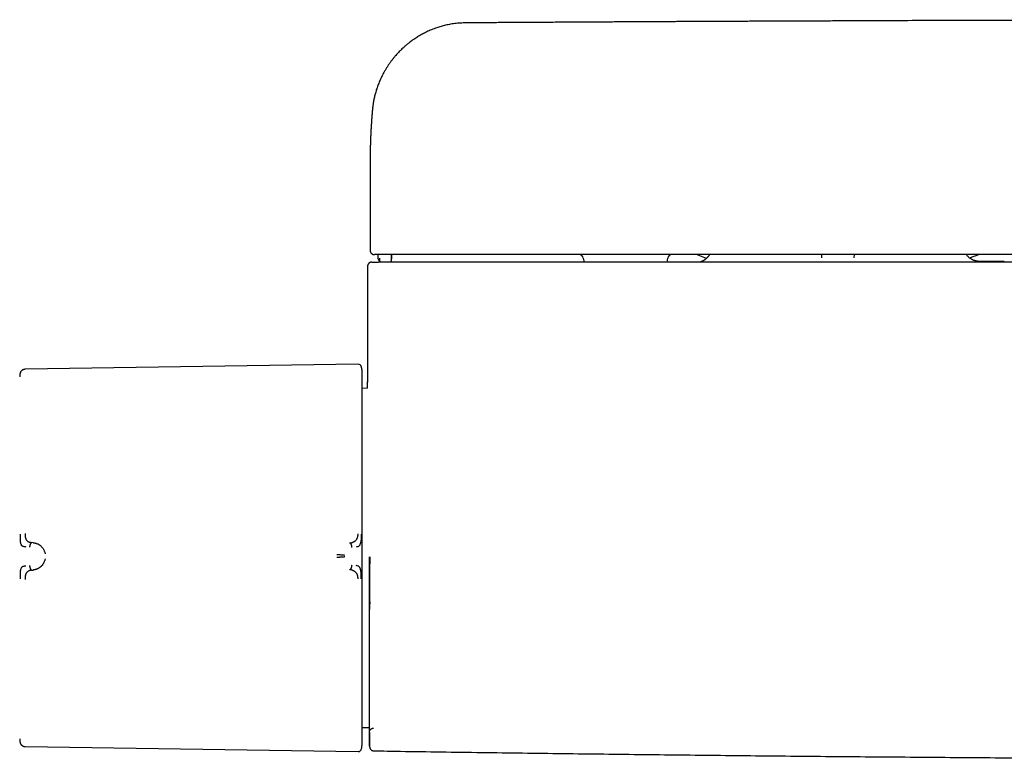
# Model space of a CAD drawing. Header units: millimetres. Extents: x 8 to 885, y 12 to 392.
# Tile 12 of 38: x 228 to 343, y 148 to 235. Entities that reach past the tile are written whole.
import ezdxf

# ---------------------------------------------------------------- set-up
doc = ezdxf.new("R2010")
doc.units = ezdxf.units.MM

msp = doc.modelspace()

# ---------------------------------------------------------------- linework, layer by layer
at = {"color": 7, "linetype": 'Continuous', "lineweight": 30}
for p, q in [((269.02, 224.57), (269.02, 224.56)), ((268.74, 218.43), (268.74, 218.41)), ((268.74, 218.41), (268.74, 207.96)), ((269.64, 207.46), (269.65, 207.05)), ((269.85, 207.04), (269.86, 206.75)), ((293.77, 207.04), (293.86, 206.57)), ((303.62, 206.57), (303.7, 207.04)), ((308.25, 207.02), (307.05, 207.46)), ((308.25, 207.02), (307.05, 207.46)), ((321.78, 207.06), (321.78, 207.46)), ((325.57, 207.46), (325.56, 207.06)), ((339.14, 207.07), (340.22, 207.46)), ((339.14, 207.07), (340.22, 207.46)), ((268.44, 206.07), (268.44, 192.54)), ((267.32, 194.6), (228.23, 194)), ((267.73, 194.24), (267.71, 194.32)), ((227.63, 193.5), (227.63, 193.5)), ((267.81, 193.63), (267.81, 193.68)), ((268.44, 192.49), (268.44, 192.49)), ((268.45, 191.77), (267.81, 191.76)), ((229.17, 173.64), (229.02, 173.66)), ((229.02, 170.42), (229.17, 170.44)), ((267.81, 151.96), (268.65, 151.94)), ((228.23, 149.72), (267.32, 149.12)), ((268.68, 149.72), (268.68, 149.72))]:
    msp.add_line(p, q, dxfattribs=at)
at = {"color": 7, "linetype": 'Continuous', "lineweight": 30, "flags": 128}
msp.add_lwpolyline([(343.21, 206.66), (341.34, 206.66), (340.24, 206.65)], dxfattribs=at)
at = {"color": 7, "linetype": 'Continuous', "lineweight": 30}
for centre, radius, start, end in [((293.28, 206.96), 0.5, 10, 90), ((304.19, 206.96), 0.5, 90, 170), ((270.16, 206.76), 0.3, 181.997, 217.4681), ((270.94, 206.76), 0.3, 322.462, 358.0005), ((270.96, 206.76), 0.3, 322.466, 358.0013), ((267.33, 194.2), 0.396, 16.6163, 90.8829), ((1268.44, 171.98), 1000, 181.18085, 181.27562), ((265.42, 150.09), 2.39, 343.3885, 360)]:
    msp.add_arc(centre, radius, start, end, dxfattribs=at)
for points, knots in [([(517.42, 234.65), (517.15, 234.65), (516.62, 234.66), (515.82, 234.66), (515.02, 234.67), (514.23, 234.68), (513.45, 234.68), (512.69, 234.68), (511.95, 234.69), (511.21, 234.69), (510.44, 234.7), (509.64, 234.7), (508.81, 234.71), (507.99, 234.71), (507.18, 234.72), (506.39, 234.72), (505.62, 234.73), (504.85, 234.73), (504.11, 234.73), (503.37, 234.74), (502.66, 234.74), (501.95, 234.75), (501.28, 234.75), (500.63, 234.75), (500, 234.76), (499.39, 234.76), (498.8, 234.76), (498.2, 234.77), (497.61, 234.77), (497.01, 234.77), (496.44, 234.78), (495.87, 234.78), (495.33, 234.78), (494.8, 234.78), (494.3, 234.79), (493.83, 234.79), (493.36, 234.79), (492.91, 234.79), (492.47, 234.8), (492.05, 234.8), (491.64, 234.8), (491.24, 234.8), (490.84, 234.8), (490.08, 234.81), (488.91, 234.81), (487.34, 234.82), (485.75, 234.83), (484.14, 234.84), (482.52, 234.84), (480.9, 234.85), (479.28, 234.86), (477.66, 234.86), (476.03, 234.87), (471.99, 234.89), (465.55, 234.91), (456.71, 234.94), (447.66, 234.97), (438.39, 234.99), (428.92, 235), (419.44, 235.02), (409.97, 235.02), (400.3, 235.03), (390.45, 235.03), (380.4, 235.02), (370.35, 235.01), (360.3, 234.99), (350.25, 234.97), (340.78, 234.94), (334.3, 234.92), (330.8, 234.91), (329.71, 234.9), (328.62, 234.9), (327.53, 234.89), (326.46, 234.89), (325.39, 234.89), (324.34, 234.88), (323.3, 234.88), (322.28, 234.87), (321.26, 234.87), (320.26, 234.87), (319.29, 234.86), (318.35, 234.86), (317.45, 234.85), (316.55, 234.85), (315.66, 234.85), (314.98, 234.84), (314.49, 234.84), (314.2, 234.84), (313.9, 234.84), (313.59, 234.84), (313.27, 234.84), (312.92, 234.83), (312.54, 234.83), (312.13, 234.83), (311.7, 234.83), (311.25, 234.83), (310.79, 234.82), (310.32, 234.82), (309.82, 234.82), (309.32, 234.82), (308.8, 234.81), (308.26, 234.81), (307.71, 234.81), (307.15, 234.81), (306.58, 234.8), (305.99, 234.8), (305.38, 234.8), (304.76, 234.8), (304.13, 234.79), (303.5, 234.79), (302.88, 234.79), (302.26, 234.78), (301.63, 234.78), (300.99, 234.78), (300.34, 234.77), (299.65, 234.77), (298.93, 234.77), (298.18, 234.76), (297.41, 234.76), (296.63, 234.75), (295.84, 234.75), (295.03, 234.74), (294.23, 234.74), (293.44, 234.74), (292.66, 234.73), (291.87, 234.73), (291.07, 234.72), (290.25, 234.72), (289.43, 234.71), (288.59, 234.71), (287.74, 234.7), (286.88, 234.7), (286, 234.69), (285.12, 234.69), (284.24, 234.68), (283.36, 234.68), (282.49, 234.67), (281.62, 234.67), (280.74, 234.66), (280.15, 234.65), (279.85, 234.65)], [0, 0, 0, 0, 0.00339, 0.006778, 0.010145, 0.013477, 0.016758, 0.019935, 0.02307, 0.026161, 0.029209, 0.032781, 0.036292, 0.039742, 0.043131, 0.046459, 0.049726, 0.052932, 0.056076, 0.05916, 0.062182, 0.065144, 0.068044, 0.070722, 0.073347, 0.075916, 0.078432, 0.080893, 0.083444, 0.085934, 0.088363, 0.090731, 0.093038, 0.095283, 0.097344, 0.099351, 0.101304, 0.103202, 0.105046, 0.106836, 0.108571, 0.110252, 0.111885, 0.113513, 0.119932, 0.12661, 0.133333, 0.140102, 0.146917, 0.153778, 0.160561, 0.167389, 0.174258, 0.181136, 0.218355, 0.255574, 0.292793, 0.332671, 0.372549, 0.412427, 0.452305, 0.492182, 0.534477, 0.576772, 0.619066, 0.661361, 0.703656, 0.74595, 0.780966, 0.785551, 0.790137, 0.794722, 0.7993, 0.803832, 0.80831, 0.812735, 0.817107, 0.821426, 0.825692, 0.829905, 0.834065, 0.837938, 0.841765, 0.845544, 0.849276, 0.852961, 0.854177, 0.855399, 0.856661, 0.857964, 0.859308, 0.860693, 0.862378, 0.86412, 0.865919, 0.867775, 0.869728, 0.87174, 0.873811, 0.875941, 0.878131, 0.88038, 0.882689, 0.885057, 0.887484, 0.88997, 0.892516, 0.895121, 0.897785, 0.900509, 0.903058, 0.905657, 0.908305, 0.911004, 0.913752, 0.91655, 0.919659, 0.922828, 0.926056, 0.929343, 0.93269, 0.936096, 0.939561, 0.94279, 0.946068, 0.949396, 0.952775, 0.956203, 0.95968, 0.963208, 0.966786, 0.970413, 0.97409, 0.977817, 0.981594, 0.985201, 0.988858, 0.992555, 0.996275, 1, 1, 1, 1]), ([(279.85, 234.65), (279.74, 234.65), (279.51, 234.64), (279.17, 234.62), (278.84, 234.59), (278.52, 234.55), (278.2, 234.5), (277.9, 234.44), (277.61, 234.38), (277.34, 234.31), (277.07, 234.24), (276.81, 234.16), (276.54, 234.07), (276.25, 233.97), (275.95, 233.85), (275.67, 233.73), (275.39, 233.6), (275.13, 233.47), (274.89, 233.34), (274.65, 233.21), (274.43, 233.08), (274.21, 232.94), (273.99, 232.8), (273.77, 232.65), (273.57, 232.5), (273.38, 232.36), (273.22, 232.23), (273.07, 232.11), (272.95, 232.01), (272.83, 231.91), (272.71, 231.8), (272.56, 231.66), (272.37, 231.49), (272.16, 231.28), (271.95, 231.05), (271.75, 230.83), (271.54, 230.58), (271.33, 230.32), (271.12, 230.05), (270.92, 229.76), (270.73, 229.46), (270.54, 229.16), (270.37, 228.86), (270.22, 228.58), (270.09, 228.32), (269.96, 228.06), (269.85, 227.81), (269.75, 227.56), (269.65, 227.31), (269.56, 227.05), (269.47, 226.79), (269.4, 226.54), (269.33, 226.29), (269.27, 226.06), (269.22, 225.83), (269.17, 225.61), (269.13, 225.38), (269.1, 225.17), (269.07, 224.98), (269.05, 224.84), (269.04, 224.74), (269.03, 224.69), (269.03, 224.65), (269.03, 224.62), (269.02, 224.59), (269.02, 224.58), (269.02, 224.57), (269.02, 224.57)], [0, 0, 0, 0, 0.021371, 0.042317, 0.062844, 0.082956, 0.102658, 0.121954, 0.139776, 0.157242, 0.174351, 0.191106, 0.207506, 0.227868, 0.247657, 0.266874, 0.285506, 0.303549, 0.320694, 0.337267, 0.353266, 0.36869, 0.385576, 0.40171, 0.417092, 0.431719, 0.445591, 0.45596, 0.465872, 0.475701, 0.485628, 0.495652, 0.513798, 0.532258, 0.551034, 0.570126, 0.589533, 0.610458, 0.631736, 0.653366, 0.675346, 0.697678, 0.72036, 0.738429, 0.75657, 0.774243, 0.791396, 0.808027, 0.824133, 0.841801, 0.858793, 0.875109, 0.890752, 0.90572, 0.920016, 0.933826, 0.947903, 0.962351, 0.973451, 0.984797, 0.988376, 0.991517, 0.994247, 0.99605, 0.997668, 0.999136, 1, 1, 1, 1]), ([(269.02, 224.56), (269.02, 224.56), (269.02, 224.55), (269.02, 224.53), (269.02, 224.5), (269.01, 224.48), (269.01, 224.45), (269.01, 224.43), (269.01, 224.4), (269, 224.36), (269, 224.33), (269, 224.31), (269, 224.29), (269, 224.27), (268.99, 224.25), (268.99, 224.24), (268.99, 224.23), (268.99, 224.22), (268.99, 224.2), (268.99, 224.19), (268.99, 224.17), (268.98, 224.14), (268.98, 224.12), (268.98, 224.09), (268.98, 224.07), (268.98, 224.05), (268.97, 224.03), (268.97, 224.01), (268.97, 223.99), (268.97, 223.97), (268.97, 223.95), (268.97, 223.92), (268.96, 223.89), (268.96, 223.86), (268.96, 223.84), (268.96, 223.81), (268.96, 223.8), (268.95, 223.78), (268.95, 223.76), (268.95, 223.74), (268.95, 223.71), (268.95, 223.69), (268.95, 223.66), (268.94, 223.63), (268.94, 223.6), (268.94, 223.56), (268.94, 223.53), (268.93, 223.49), (268.93, 223.44), (268.92, 223.39), (268.92, 223.33), (268.92, 223.29), (268.91, 223.25), (268.91, 223.21), (268.91, 223.17), (268.91, 223.14), (268.91, 223.11), (268.9, 223.08), (268.9, 223.05), (268.9, 223.02), (268.9, 223), (268.9, 222.97), (268.89, 222.93), (268.89, 222.89), (268.89, 222.83), (268.88, 222.77), (268.88, 222.71), (268.87, 222.65), (268.87, 222.6), (268.87, 222.54), (268.86, 222.48), (268.86, 222.42), (268.86, 222.36), (268.85, 222.31), (268.85, 222.26), (268.85, 222.21), (268.84, 222.16), (268.84, 222.11), (268.84, 222.06), (268.84, 222.01), (268.83, 221.96), (268.83, 221.89), (268.83, 221.83), (268.82, 221.76), (268.82, 221.71), (268.82, 221.67), (268.82, 221.63), (268.82, 221.6), (268.81, 221.56), (268.81, 221.53), (268.81, 221.48), (268.81, 221.44), (268.81, 221.4), (268.8, 221.36), (268.8, 221.32), (268.8, 221.29), (268.8, 221.25), (268.8, 221.22), (268.8, 221.19), (268.8, 221.16), (268.79, 221.13), (268.79, 221.11), (268.79, 221.09), (268.79, 221.06), (268.79, 221.03), (268.79, 221), (268.79, 220.96), (268.79, 220.93), (268.78, 220.89), (268.78, 220.85), (268.78, 220.8), (268.78, 220.75), (268.78, 220.7), (268.78, 220.65), (268.77, 220.6), (268.77, 220.56), (268.77, 220.51), (268.77, 220.47), (268.77, 220.43), (268.77, 220.39), (268.77, 220.35), (268.77, 220.31), (268.76, 220.27), (268.76, 220.22), (268.76, 220.17), (268.76, 220.11), (268.76, 220.05), (268.76, 219.98), (268.75, 219.9), (268.75, 219.82), (268.75, 219.75), (268.75, 219.69), (268.75, 219.65), (268.75, 219.6), (268.75, 219.55), (268.75, 219.5), (268.75, 219.46), (268.75, 219.41), (268.74, 219.37), (268.74, 219.32), (268.74, 219.28), (268.74, 219.22), (268.74, 219.16), (268.74, 219.11), (268.74, 219.07), (268.74, 219.03), (268.74, 218.99), (268.74, 218.95), (268.74, 218.92), (268.74, 218.89), (268.74, 218.87), (268.74, 218.84), (268.74, 218.82), (268.74, 218.79), (268.74, 218.77), (268.74, 218.74), (268.74, 218.72), (268.74, 218.69), (268.74, 218.66), (268.74, 218.63), (268.74, 218.6), (268.74, 218.57), (268.74, 218.54), (268.74, 218.51), (268.74, 218.48), (268.74, 218.45), (268.74, 218.43), (268.74, 218.42)], [0, 0, 0, 0, 0.00048, 0.004866, 0.008883, 0.012533, 0.016141, 0.020689, 0.02556, 0.03083, 0.036526, 0.039534, 0.042593, 0.045399, 0.047906, 0.050114, 0.052023, 0.053664, 0.055468, 0.058161, 0.061327, 0.064966, 0.069057, 0.073052, 0.076922, 0.080413, 0.083526, 0.08626, 0.08894, 0.091944, 0.0959, 0.100308, 0.10514, 0.109845, 0.113355, 0.11664, 0.119699, 0.122533, 0.125447, 0.12863, 0.132131, 0.135952, 0.139879, 0.145868, 0.151238, 0.155997, 0.160602, 0.165334, 0.174995, 0.185119, 0.192561, 0.199697, 0.206442, 0.212792, 0.218779, 0.222748, 0.227081, 0.231779, 0.236764, 0.241553, 0.246062, 0.25029, 0.254302, 0.262886, 0.271812, 0.281294, 0.290995, 0.300657, 0.310157, 0.31931, 0.32836, 0.337894, 0.34784, 0.35584, 0.364, 0.372321, 0.380548, 0.388281, 0.395514, 0.402249, 0.412511, 0.422882, 0.433227, 0.443461, 0.453907, 0.459143, 0.464449, 0.469876, 0.475715, 0.482012, 0.488767, 0.495979, 0.503641, 0.509474, 0.515299, 0.521118, 0.526925, 0.53248, 0.537654, 0.542182, 0.546371, 0.55022, 0.55373, 0.557009, 0.56284, 0.568657, 0.574461, 0.580258, 0.586345, 0.593277, 0.600699, 0.608495, 0.616535, 0.624821, 0.633326, 0.641071, 0.64836, 0.655193, 0.661679, 0.668221, 0.674856, 0.681637, 0.688772, 0.696285, 0.704177, 0.71461, 0.72467, 0.734356, 0.749496, 0.764178, 0.778392, 0.785193, 0.7925, 0.800316, 0.808607, 0.816779, 0.82461, 0.832103, 0.83935, 0.846702, 0.85419, 0.864204, 0.87421, 0.88364, 0.890437, 0.896886, 0.903204, 0.909576, 0.915992, 0.920143, 0.924229, 0.92825, 0.93223, 0.936502, 0.941178, 0.945507, 0.950133, 0.955056, 0.960275, 0.965791, 0.971504, 0.976914, 0.982434, 0.987502, 0.992118, 0.996284, 1, 1, 1, 1]), ([(268.74, 207.96), (268.74, 207.93), (268.74, 207.89), (268.76, 207.82), (268.78, 207.76), (268.8, 207.71), (268.83, 207.67), (268.85, 207.64), (268.88, 207.61), (268.91, 207.58), (268.94, 207.56), (268.97, 207.53), (269, 207.52), (269.02, 207.5), (269.04, 207.5), (269.06, 207.49), (269.09, 207.48), (269.11, 207.47), (269.13, 207.47), (269.16, 207.46), (269.19, 207.46), (269.21, 207.46), (269.23, 207.46), (269.24, 207.46)], [0, 0, 0, 0, 0.0711684, 0.1378712, 0.1987993, 0.252932, 0.2995557, 0.3382436, 0.3736071, 0.409891, 0.4471738, 0.4855073, 0.5249212, 0.5450886, 0.5682726, 0.5973975, 0.6334363, 0.6768912, 0.7280384, 0.7870388, 0.8539903, 0.9289541, 1, 1, 1, 1]), ([(269.47, 207.46), (269.47, 207.46), (269.47, 207.46), (269.47, 207.46), (269.46, 207.46), (269.46, 207.46), (269.45, 207.46), (269.45, 207.46), (269.45, 207.46), (269.45, 207.46), (269.45, 207.46), (269.45, 207.46), (269.45, 207.46), (269.45, 207.46), (269.45, 207.46), (269.44, 207.46), (269.44, 207.46), (269.44, 207.46), (269.44, 207.46), (269.44, 207.46), (269.44, 207.46), (269.43, 207.46), (269.43, 207.46), (269.43, 207.46), (269.42, 207.46), (269.42, 207.46), (269.42, 207.46), (269.42, 207.46), (269.42, 207.46), (269.42, 207.46), (269.42, 207.46), (269.42, 207.46), (269.42, 207.46), (269.41, 207.46), (269.4, 207.46), (269.39, 207.46), (269.36, 207.46), (269.33, 207.46), (269.3, 207.46), (269.27, 207.46), (269.25, 207.46), (269.24, 207.46), (269.24, 207.46)], [0, 0, 0, 0, 0.003257, 0.008638, 0.014341, 0.019607, 0.05146, 0.052577, 0.05308, 0.053619, 0.054194, 0.054803, 0.055449, 0.056129, 0.058185, 0.060508, 0.063624, 0.06712, 0.070997, 0.076784, 0.083254, 0.090406, 0.09824, 0.104983, 0.112161, 0.113622, 0.1151, 0.116595, 0.118106, 0.119634, 0.121179, 0.122741, 0.124059, 0.137663, 0.161961, 0.205364, 0.293463, 0.381529, 0.53884, 0.696114, 0.883357, 1, 1, 1, 1]), ([(269.97, 207.46), (269.95, 207.46), (269.9, 207.46), (269.84, 207.46), (269.78, 207.46), (269.72, 207.46), (269.67, 207.46), (269.63, 207.46), (269.6, 207.46), (269.57, 207.46), (269.55, 207.46), (269.53, 207.46), (269.51, 207.46), (269.5, 207.46), (269.48, 207.46), (269.48, 207.46), (269.48, 207.46)], [0, 0, 0, 0, 0.0848432, 0.1697861, 0.2562162, 0.3401202, 0.4247913, 0.5116346, 0.5619385, 0.6123312, 0.6631248, 0.7146241, 0.7671215, 0.8450337, 0.930083, 1, 1, 1, 1]), ([(269.65, 207.05), (269.65, 207.03), (269.65, 207.01), (269.66, 206.97), (269.68, 206.93), (269.69, 206.9), (269.71, 206.87), (269.73, 206.85), (269.76, 206.83), (269.78, 206.81), (269.8, 206.8), (269.82, 206.79), (269.82, 206.79), (269.83, 206.78), (269.84, 206.78), (269.85, 206.77), (269.85, 206.77), (269.86, 206.77)], [0, 0, 0, 0, 0.1059741, 0.2051455, 0.2958273, 0.376694, 0.4676631, 0.5403979, 0.6098804, 0.7133569, 0.7645647, 0.7902344, 0.8060916, 0.8266855, 0.8850165, 0.9682464, 1, 1, 1, 1]), ([(527.31, 207.46), (523.95, 207.46), (517.22, 207.46), (507.13, 207.46), (497.04, 207.46), (486.96, 207.46), (476.87, 207.46), (466.78, 207.46), (456.69, 207.46), (446.45, 207.46), (436.04, 207.46), (425.47, 207.46), (414.9, 207.46), (404.33, 207.46), (393.76, 207.46), (383.2, 207.46), (372.63, 207.46), (362.06, 207.46), (351.49, 207.46), (340.92, 207.46), (330.36, 207.46), (319.99, 207.46), (309.82, 207.46), (299.86, 207.46), (289.9, 207.46), (279.93, 207.46), (273.29, 207.46), (269.97, 207.46)], [0, 0, 0, 0, 0.039203, 0.078405, 0.117606, 0.156807, 0.196007, 0.235207, 0.274407, 0.313606, 0.354672, 0.395737, 0.436802, 0.477867, 0.518933, 0.559998, 0.601063, 0.642128, 0.683194, 0.72426, 0.765326, 0.806393, 0.845113, 0.883834, 0.922555, 0.961277, 1, 1, 1, 1]), ([(271.24, 206.75), (271.24, 206.81), (271.25, 206.93), (271.25, 207.05), (271.25, 207.11), (271.25, 207.11)], [0, 0, 0, 0, 0.4877285, 0.9878331, 1, 1, 1, 1]), ([(271.25, 207.11), (271.25, 207.17), (271.26, 207.28), (271.26, 207.4), (271.26, 207.46)], [0, 0, 0, 0, 0.510315, 1, 1, 1, 1]), ([(271.26, 206.75), (271.27, 206.81), (271.27, 206.93), (271.28, 207.11), (271.28, 207.28), (271.29, 207.4), (271.29, 207.46)], [0, 0, 0, 0, 0.249563, 0.505584, 0.761567, 1, 1, 1, 1]), ([(308.6, 207.46), (308.59, 207.44), (308.56, 207.39), (308.51, 207.32), (308.46, 207.25), (308.4, 207.18), (308.36, 207.13), (308.31, 207.09), (308.27, 207.04), (308.22, 207), (308.17, 206.96), (308.12, 206.91), (308.06, 206.87), (307.99, 206.82), (307.92, 206.78), (307.85, 206.74), (307.77, 206.7), (307.7, 206.66), (307.62, 206.63), (307.54, 206.6), (307.48, 206.58), (307.45, 206.58), (307.45, 206.57)], [0, 0, 0, 0, 0.042477, 0.111063, 0.173095, 0.228427, 0.27696, 0.31863, 0.353401, 0.398919, 0.443453, 0.490986, 0.541483, 0.594896, 0.651165, 0.71021, 0.764081, 0.819933, 0.877682, 0.937065, 0.997395, 1, 1, 1, 1]), ([(340.24, 206.65), (340.24, 206.65), (340.24, 206.65), (340.23, 206.65), (340.21, 206.66), (340.18, 206.66), (340.14, 206.66), (340.09, 206.67), (340.05, 206.67), (340, 206.68), (339.95, 206.69), (339.9, 206.7), (339.85, 206.72), (339.81, 206.73), (339.77, 206.74), (339.72, 206.76), (339.65, 206.78), (339.57, 206.81), (339.49, 206.85), (339.4, 206.9), (339.3, 206.95), (339.21, 207.02), (339.1, 207.09), (339, 207.18), (338.9, 207.28), (338.82, 207.38), (338.77, 207.44), (338.76, 207.46)], [0, 0, 0, 0, 0.004297, 0.042176, 0.076127, 0.106431, 0.153061, 0.196446, 0.236771, 0.274267, 0.309216, 0.341955, 0.365307, 0.387838, 0.40976, 0.431302, 0.467444, 0.50737, 0.551151, 0.598838, 0.650455, 0.705994, 0.765413, 0.82862, 0.895478, 0.96579, 1, 1, 1, 1]), ([(268.94, 206.57), (268.93, 206.57), (268.92, 206.57), (268.9, 206.57), (268.89, 206.57), (268.87, 206.57), (268.86, 206.57), (268.85, 206.57), (268.84, 206.57), (268.84, 206.56), (268.83, 206.56), (268.83, 206.56), (268.82, 206.56), (268.82, 206.56), (268.81, 206.56), (268.79, 206.55), (268.76, 206.54), (268.71, 206.52), (268.67, 206.5), (268.62, 206.47), (268.59, 206.44), (268.56, 206.41), (268.53, 206.37), (268.51, 206.33), (268.48, 206.28), (268.46, 206.22), (268.44, 206.15), (268.44, 206.1), (268.44, 206.07)], [0, 0, 0, 0, 0.0795453, 0.1493015, 0.2092753, 0.2594826, 0.2999569, 0.3307704, 0.3521032, 0.3593839, 0.3646488, 0.366695, 0.3716205, 0.3766109, 0.384648, 0.3995981, 0.4282269, 0.4780462, 0.5312388, 0.5835166, 0.6218979, 0.659414, 0.6980281, 0.7444625, 0.7988191, 0.8603319, 0.9278794, 1, 1, 1, 1]), ([(268.94, 206.57), (268.94, 206.57), (268.94, 206.57), (268.95, 206.57), (268.98, 206.57), (269.01, 206.57), (269.06, 206.57), (269.11, 206.57), (269.16, 206.57), (269.18, 206.57)], [0, 0, 0, 0, 0.1197638, 0.2664572, 0.4131536, 0.5598544, 0.7065614, 0.8532761, 1, 1, 1, 1]), ([(269.18, 206.57), (269.18, 206.57), (269.19, 206.57), (269.2, 206.57), (269.22, 206.57), (269.25, 206.57), (269.29, 206.57), (269.34, 206.57), (269.39, 206.57), (269.44, 206.57), (269.5, 206.57), (269.57, 206.57), (269.63, 206.57), (269.68, 206.57), (269.7, 206.57)], [0, 0, 0, 0, 0.082899, 0.165679, 0.249692, 0.332113, 0.41492, 0.499488, 0.581892, 0.664712, 0.749323, 0.832634, 0.915719, 1, 1, 1, 1]), ([(398.64, 206.57), (395.65, 206.57), (389.66, 206.57), (380.69, 206.57), (371.7, 206.57), (362.7, 206.57), (353.7, 206.57), (344.69, 206.57), (335.67, 206.57), (326.5, 206.57), (317.17, 206.57), (307.69, 206.57), (298.21, 206.57), (288.71, 206.57), (279.21, 206.57), (272.87, 206.57), (269.7, 206.57)], [0, 0, 0, 0, 0.069567, 0.139198, 0.208895, 0.278657, 0.348483, 0.418375, 0.488333, 0.558355, 0.631783, 0.705282, 0.778853, 0.852497, 0.926212, 1, 1, 1, 1]), ([(271.17, 206.57), (271.17, 206.58), (271.19, 206.6), (271.2, 206.63), (271.22, 206.67), (271.23, 206.7), (271.23, 206.73), (271.23, 206.74)], [0, 0, 0, 0, 0.155928, 0.355448, 0.564448, 0.780286, 1, 1, 1, 1]), ([(340.18, 206.65), (340.18, 206.65), (340.32, 206.65), (340.28, 206.65), (340.24, 206.65)], [0, 0, 0, 0, 0.004579, 1, 1, 1, 1]), ([(267.81, 193.68), (267.81, 193.68), (267.81, 193.69), (267.81, 193.7), (267.81, 193.71), (267.81, 193.72), (267.81, 193.73), (267.81, 193.74), (267.81, 193.75), (267.81, 193.76), (267.81, 193.78), (267.8, 193.79), (267.8, 193.8), (267.8, 193.81), (267.8, 193.82), (267.8, 193.83), (267.8, 193.84), (267.8, 193.87), (267.79, 193.9), (267.79, 193.94), (267.78, 193.99), (267.77, 194.05), (267.76, 194.1), (267.75, 194.16), (267.74, 194.22), (267.72, 194.27), (267.71, 194.3), (267.71, 194.31)], [0, 0, 0, 0, 0.038018, 0.133662, 0.219983, 0.296936, 0.364494, 0.422649, 0.471427, 0.510915, 0.54132, 0.563167, 0.571325, 0.578124, 0.584279, 0.59294, 0.606678, 0.625514, 0.649471, 0.676656, 0.728822, 0.777701, 0.823248, 0.866175, 0.915137, 0.972905, 1, 1, 1, 1]), ([(227.64, 193.5), (227.63, 193.47), (227.61, 193.39), (227.6, 193.25), (227.6, 193.15), (227.59, 193.1)], [0, 0, 0, 0, 0.222913, 0.613437, 1, 1, 1, 1]), ([(228.23, 194), (228.2, 194), (228.16, 193.99), (228.09, 193.98), (228.02, 193.96), (227.96, 193.93), (227.9, 193.9), (227.84, 193.85), (227.79, 193.8), (227.74, 193.75), (227.7, 193.69), (227.67, 193.62), (227.65, 193.56), (227.64, 193.51), (227.63, 193.49)], [0, 0, 0, 0, 0.078616, 0.159922, 0.24328, 0.328096, 0.4139, 0.500429, 0.586862, 0.672456, 0.75704, 0.84021, 0.92141, 1, 1, 1, 1]), ([(267.81, 172.83), (267.81, 173), (267.81, 173.32), (267.81, 173.8), (267.81, 174.29), (267.81, 174.77), (267.81, 175.23), (267.81, 175.65), (267.81, 176.04), (267.81, 176.42), (267.81, 176.81), (267.81, 177.23), (267.81, 177.69), (267.81, 178.17), (267.81, 178.66), (267.81, 179.08), (267.81, 179.45), (267.81, 179.75), (267.81, 180.06), (267.81, 180.36), (267.81, 180.72), (267.81, 181.14), (267.81, 181.62), (267.81, 182.1), (267.81, 182.57), (267.81, 183.04), (267.81, 183.5), (267.81, 183.94), (267.81, 184.38), (267.81, 184.82), (267.81, 185.26), (267.81, 185.69), (267.81, 186.11), (267.81, 186.52), (267.81, 186.92), (267.81, 187.32), (267.81, 187.7), (267.81, 188.07), (267.81, 188.44), (267.81, 188.79), (267.81, 189.13), (267.81, 189.45), (267.81, 189.77), (267.81, 190.07), (267.81, 190.35), (267.81, 190.63), (267.81, 190.89), (267.81, 191.15), (267.81, 191.39), (267.81, 191.58), (267.81, 191.75), (267.81, 191.88), (267.81, 192.01), (267.81, 192.13), (267.81, 192.27), (267.81, 192.42), (267.81, 192.59), (267.81, 192.74), (267.81, 192.88), (267.81, 193), (267.81, 193.1), (267.81, 193.19), (267.81, 193.26), (267.81, 193.33), (267.81, 193.4), (267.81, 193.45), (267.81, 193.51), (267.81, 193.55), (267.81, 193.58), (267.81, 193.61), (267.81, 193.62), (267.81, 193.63), (267.81, 193.63), (267.81, 193.63)], [0, 0, 0, 0, 0.014535, 0.029065, 0.043597, 0.058144, 0.073132, 0.084905, 0.09668, 0.10846, 0.120316, 0.132416, 0.147536, 0.16266, 0.177794, 0.193243, 0.202968, 0.212693, 0.22242, 0.232152, 0.241889, 0.257942, 0.273989, 0.290041, 0.306109, 0.322386, 0.338367, 0.354352, 0.37035, 0.386478, 0.402933, 0.41939, 0.435862, 0.452388, 0.468908, 0.485432, 0.50197, 0.518442, 0.534908, 0.551378, 0.567861, 0.584232, 0.600305, 0.616382, 0.632472, 0.648379, 0.664275, 0.680174, 0.696085, 0.711759, 0.721593, 0.731427, 0.741264, 0.751104, 0.760951, 0.776563, 0.792169, 0.80778, 0.823398, 0.838627, 0.85059, 0.862554, 0.874523, 0.886425, 0.898052, 0.911025, 0.924, 0.936982, 0.949742, 0.962305, 0.974865, 0.987429, 1, 1, 1, 1]), ([(268.45, 191.77), (268.45, 191.78), (268.45, 191.86), (268.45, 191.99), (268.45, 192.16), (268.44, 192.3), (268.44, 192.41), (268.44, 192.48), (268.44, 192.53), (268.44, 192.53), (268.44, 192.54)], [0, 0, 0, 0, 0.0062797, 0.1489991, 0.2920345, 0.4355951, 0.5790217, 0.7222661, 0.8655442, 1, 1, 1, 1]), ([(268.44, 192.53), (268.44, 192.53), (268.44, 192.52), (268.44, 192.5), (268.44, 192.49)], [0, 0, 0, 0, 0.611855, 1, 1, 1, 1]), ([(227.63, 174.66), (227.63, 174.57), (227.63, 174.37), (227.64, 174.1), (227.65, 173.85), (227.68, 173.64), (227.72, 173.48), (227.77, 173.36), (227.84, 173.3), (227.94, 173.24), (228.05, 173.2), (228.19, 173.18), (228.27, 173.18), (228.32, 173.17), (228.33, 173.17), (228.33, 173.17), (228.33, 173.17)], [0, 0, 0, 0, 0.117772, 0.228252, 0.33124, 0.427014, 0.515099, 0.595624, 0.669421, 0.735797, 0.846044, 0.926768, 0.978141, 0.992758, 0.997301, 1, 1, 1, 1]), ([(228.23, 174.73), (228.23, 174.68), (228.23, 174.6), (228.23, 174.5), (228.24, 174.43), (228.24, 174.39), (228.25, 174.35), (228.25, 174.31), (228.26, 174.25), (228.28, 174.17), (228.31, 174.08), (228.34, 174.02), (228.37, 173.97), (228.42, 173.92), (228.47, 173.86), (228.53, 173.82), (228.56, 173.8), (228.58, 173.79), (228.6, 173.78), (228.61, 173.77), (228.63, 173.76), (228.65, 173.75), (228.67, 173.74), (228.69, 173.73), (228.73, 173.72), (228.78, 173.7), (228.85, 173.68), (228.93, 173.67), (228.99, 173.66), (229.02, 173.66)], [0, 0, 0, 0, 0.0690247, 0.1342258, 0.1590465, 0.1830776, 0.2062872, 0.2286502, 0.2501486, 0.3164009, 0.3798905, 0.4208089, 0.4607008, 0.4995163, 0.5630825, 0.6314843, 0.6455033, 0.6597134, 0.6741146, 0.6887069, 0.7034903, 0.7184644, 0.7336289, 0.7489831, 0.7801056, 0.8209638, 0.8714063, 0.9311992, 1, 1, 1, 1]), ([(266.35, 173.61), (266.35, 173.61), (266.35, 173.61), (266.36, 173.61), (266.37, 173.61), (266.4, 173.61), (266.44, 173.62), (266.47, 173.63), (266.52, 173.64), (266.55, 173.64), (266.58, 173.65), (266.6, 173.66), (266.61, 173.66), (266.63, 173.67), (266.65, 173.68), (266.67, 173.68), (266.72, 173.7), (266.8, 173.74), (266.87, 173.78), (266.92, 173.81), (266.94, 173.82), (266.96, 173.84), (266.98, 173.85), (267, 173.87), (267.04, 173.9), (267.1, 173.96), (267.16, 174.03), (267.2, 174.1), (267.23, 174.16), (267.26, 174.23), (267.29, 174.32), (267.31, 174.41), (267.32, 174.5), (267.32, 174.59), (267.32, 174.65), (267.32, 174.68)], [0, 0, 0, 0, 0.000491, 0.004709, 0.016801, 0.036349, 0.063449, 0.08868, 0.118244, 0.1522, 0.164633, 0.177573, 0.191021, 0.204979, 0.21945, 0.234434, 0.249933, 0.328151, 0.400024, 0.417785, 0.435101, 0.45197, 0.468393, 0.484369, 0.499899, 0.569641, 0.634729, 0.675595, 0.714547, 0.751696, 0.809478, 0.868786, 0.909647, 0.953487, 1, 1, 1, 1]), ([(267.71, 174.64), (267.71, 174.55), (267.71, 174.37), (267.69, 174.1), (267.67, 173.85), (267.62, 173.61), (267.56, 173.44), (267.5, 173.33), (267.42, 173.23), (267.28, 173.16), (267.15, 173.14), (267.09, 173.13)], [0, 0, 0, 0, 0.12498, 0.249974, 0.375129, 0.4995, 0.626711, 0.691987, 0.75435, 0.875912, 1, 1, 1, 1]), ([(229.02, 173.66), (229.01, 173.65), (228.99, 173.65), (228.97, 173.64), (228.94, 173.62), (228.92, 173.6), (228.89, 173.57), (228.86, 173.53), (228.83, 173.47), (228.81, 173.4), (228.78, 173.32), (228.77, 173.23), (228.76, 173.17), (228.76, 173.14)], [0, 0, 0, 0, 0.056102, 0.111466, 0.167115, 0.223804, 0.301772, 0.382941, 0.467258, 0.598521, 0.73327, 0.868258, 1, 1, 1, 1]), ([(229.17, 173.64), (229.17, 173.64), (229.17, 173.64), (229.18, 173.64), (229.19, 173.64), (229.21, 173.64), (229.24, 173.64), (229.29, 173.63), (229.33, 173.62), (229.39, 173.61), (229.43, 173.6), (229.47, 173.59), (229.49, 173.58), (229.51, 173.58), (229.54, 173.57), (229.56, 173.56), (229.59, 173.55), (229.64, 173.53), (229.71, 173.5), (229.8, 173.46), (229.87, 173.42), (229.92, 173.38), (229.96, 173.36), (229.98, 173.34), (229.99, 173.33), (230, 173.32), (230.01, 173.32), (230.02, 173.31), (230.06, 173.28), (230.12, 173.22), (230.2, 173.14), (230.28, 173.05), (230.34, 172.95), (230.41, 172.85), (230.46, 172.73), (230.51, 172.6), (230.55, 172.47), (230.57, 172.38), (230.58, 172.34)], [0, 0, 0, 0, 0.000168, 0.001366, 0.004585, 0.016602, 0.036108, 0.063195, 0.088438, 0.118038, 0.152065, 0.164532, 0.177513, 0.191011, 0.205027, 0.219565, 0.234628, 0.250218, 0.305811, 0.357356, 0.404738, 0.433682, 0.460748, 0.467525, 0.474171, 0.480686, 0.487071, 0.493324, 0.499446, 0.559752, 0.617506, 0.67268, 0.725262, 0.775261, 0.835907, 0.893476, 0.948104, 1, 1, 1, 1]), ([(266.61, 173.09), (266.61, 173.12), (266.61, 173.18), (266.59, 173.27), (266.56, 173.35), (266.53, 173.42), (266.51, 173.48), (266.48, 173.52), (266.45, 173.55), (266.42, 173.58), (266.4, 173.59), (266.37, 173.61), (266.35, 173.61), (266.35, 173.61)], [0, 0, 0, 0, 0.131484, 0.266121, 0.400553, 0.531629, 0.615931, 0.697185, 0.775341, 0.832225, 0.888102, 0.943696, 1, 1, 1, 1]), ([(267.81, 171.22), (267.81, 171.39), (267.81, 171.72), (267.81, 172.15), (267.81, 172.52), (267.81, 172.73), (267.81, 172.83)], [0, 0, 0, 0, 0.3076, 0.612791, 0.80584, 1, 1, 1, 1]), ([(230.58, 171.76), (230.57, 171.72), (230.55, 171.63), (230.51, 171.51), (230.46, 171.38), (230.41, 171.26), (230.35, 171.16), (230.29, 171.07), (230.21, 170.97), (230.15, 170.9), (230.1, 170.86), (230.09, 170.85), (230.07, 170.83), (230.06, 170.82), (230.04, 170.81), (230.01, 170.78), (229.97, 170.75), (229.9, 170.7), (229.83, 170.66), (229.77, 170.62), (229.73, 170.6), (229.7, 170.59), (229.69, 170.58), (229.67, 170.57), (229.66, 170.57), (229.64, 170.56), (229.63, 170.55), (229.59, 170.54), (229.53, 170.52), (229.46, 170.49), (229.39, 170.48), (229.34, 170.46), (229.29, 170.45), (229.24, 170.45), (229.21, 170.44), (229.19, 170.44), (229.18, 170.44), (229.17, 170.44), (229.17, 170.44), (229.17, 170.44), (229.17, 170.44)], [0, 0, 0, 0, 0.051373, 0.105665, 0.163102, 0.223827, 0.27137, 0.320803, 0.372124, 0.442732, 0.452222, 0.461768, 0.471368, 0.481024, 0.490735, 0.500501, 0.537698, 0.579265, 0.625137, 0.657731, 0.692132, 0.7001, 0.708157, 0.716302, 0.724536, 0.732857, 0.741265, 0.74976, 0.79759, 0.84013, 0.877473, 0.909711, 0.93693, 0.964012, 0.983495, 0.995471, 0.998664, 0.999564, 0.99984, 1, 1, 1, 1]), ([(265.76, 172.16), (265.73, 172.17), (265.66, 172.17), (265.55, 172.18), (265.44, 172.19), (265.33, 172.2), (265.21, 172.21), (265.1, 172.21), (265, 172.21), (264.92, 172.21), (264.87, 172.21), (264.84, 172.21)], [0, 0, 0, 0, 0.134294, 0.265155, 0.392768, 0.517462, 0.639734, 0.760272, 0.840123, 0.919913, 1, 1, 1, 1]), ([(265.77, 171.97), (265.73, 171.97), (265.66, 171.96), (265.56, 171.95), (265.44, 171.94), (265.34, 171.93), (265.25, 171.93), (265.17, 171.93), (265.09, 171.92), (265.01, 171.92), (264.92, 171.91), (264.87, 171.9), (264.84, 171.9)], [0, 0, 0, 0, 0.134303, 0.26534, 0.393205, 0.518102, 0.599917, 0.680753, 0.760843, 0.840485, 0.920053, 1, 1, 1, 1]), ([(267.81, 150.09), (267.81, 150.09), (267.81, 150.09), (267.81, 150.11), (267.81, 150.14), (267.81, 150.18), (267.81, 150.23), (267.81, 150.28), (267.81, 150.34), (267.81, 150.4), (267.81, 150.47), (267.81, 150.56), (267.81, 150.66), (267.81, 150.78), (267.81, 150.91), (267.81, 151.04), (267.81, 151.16), (267.81, 151.26), (267.81, 151.37), (267.81, 151.48), (267.81, 151.62), (267.81, 151.79), (267.81, 152), (267.81, 152.23), (267.81, 152.47), (267.81, 152.72), (267.81, 152.98), (267.81, 153.25), (267.81, 153.53), (267.81, 153.82), (267.81, 154.14), (267.81, 154.46), (267.81, 154.8), (267.81, 155.14), (267.81, 155.5), (267.81, 155.87), (267.81, 156.25), (267.81, 156.64), (267.81, 157.04), (267.81, 157.45), (267.81, 157.86), (267.81, 158.29), (267.81, 158.71), (267.81, 159.15), (267.81, 159.59), (267.81, 160.03), (267.81, 160.49), (267.81, 160.95), (267.81, 161.41), (267.81, 161.82), (267.81, 162.17), (267.81, 162.47), (267.81, 162.77), (267.81, 163.07), (267.81, 163.44), (267.81, 163.86), (267.81, 164.35), (267.81, 164.85), (267.81, 165.35), (267.81, 165.81), (267.81, 166.23), (267.81, 166.62), (267.81, 167.02), (267.81, 167.41), (267.81, 167.81), (267.81, 168.23), (267.81, 168.66), (267.81, 169.09), (267.81, 169.52), (267.81, 169.95), (267.81, 170.37), (267.81, 170.8), (267.81, 171.08), (267.81, 171.22)], [0, 0, 0, 0, 0.014329, 0.028654, 0.04298, 0.057322, 0.07212, 0.083744, 0.09537, 0.107001, 0.118712, 0.130678, 0.145631, 0.160589, 0.175557, 0.190861, 0.200496, 0.210132, 0.219769, 0.229411, 0.239058, 0.254994, 0.270924, 0.286858, 0.302809, 0.319, 0.334896, 0.350796, 0.36671, 0.382786, 0.399187, 0.415592, 0.432012, 0.448519, 0.465022, 0.481528, 0.498048, 0.514539, 0.531023, 0.547512, 0.564013, 0.580438, 0.596563, 0.612692, 0.628835, 0.644826, 0.660807, 0.676791, 0.692788, 0.708575, 0.718481, 0.728388, 0.738297, 0.74821, 0.75813, 0.773887, 0.789639, 0.805394, 0.821158, 0.836557, 0.848652, 0.860749, 0.872852, 0.88489, 0.896665, 0.909803, 0.922944, 0.936092, 0.949025, 0.961767, 0.974507, 0.98725, 1, 1, 1, 1]), ([(268.65, 171.98), (268.65, 171.81), (268.65, 171.47), (268.65, 170.96), (268.65, 170.45), (268.65, 169.94), (268.65, 169.44), (268.65, 168.95), (268.65, 168.45), (268.65, 167.96), (268.65, 167.47), (268.65, 166.98), (268.65, 166.49), (268.65, 166), (268.65, 165.52), (268.65, 165.04), (268.65, 164.56), (268.65, 164.09), (268.65, 163.62), (268.65, 163.16), (268.65, 162.71), (268.65, 162.26), (268.65, 161.82), (268.65, 161.38), (268.65, 160.96), (268.65, 160.54), (268.65, 160.12), (268.65, 159.71), (268.65, 159.31), (268.65, 158.91), (268.65, 158.52), (268.65, 158.14), (268.65, 157.77), (268.65, 157.41), (268.65, 157.06), (268.65, 156.71), (268.65, 156.38), (268.65, 156.06), (268.65, 155.74), (268.65, 155.44), (268.65, 155.15), (268.65, 154.87), (268.65, 154.59), (268.65, 154.33), (268.65, 154.07), (268.65, 153.83), (268.65, 153.6), (268.65, 153.37), (268.65, 153.16), (268.65, 152.96), (268.65, 152.77), (268.65, 152.59), (268.65, 152.43), (268.65, 152.27), (268.65, 152.13), (268.65, 152), (268.65, 151.88), (268.65, 151.78), (268.65, 151.68), (268.65, 151.6), (268.65, 151.53), (268.65, 151.47), (268.65, 151.42), (268.65, 151.39), (268.65, 151.37), (268.65, 151.37), (268.65, 151.37), (268.65, 151.37)], [0, 0, 0, 0, 0.015766, 0.031495, 0.047197, 0.062882, 0.078559, 0.093957, 0.109366, 0.124796, 0.140174, 0.155845, 0.171506, 0.187167, 0.202837, 0.218526, 0.234244, 0.249999, 0.265676, 0.281336, 0.296989, 0.312644, 0.328312, 0.34372, 0.359159, 0.374637, 0.39007, 0.405778, 0.421458, 0.437117, 0.452766, 0.468414, 0.484072, 0.499747, 0.515298, 0.53085, 0.546413, 0.561997, 0.577612, 0.592987, 0.608411, 0.623891, 0.639252, 0.654906, 0.670554, 0.686203, 0.701865, 0.717547, 0.733259, 0.74901, 0.764764, 0.780479, 0.796165, 0.811831, 0.827487, 0.842863, 0.858246, 0.873647, 0.889238, 0.905098, 0.920911, 0.936688, 0.952439, 0.968174, 0.983903, 0.999637, 1, 1, 1, 1]), ([(268.69, 171.98), (268.69, 171.83), (268.69, 171.53), (268.69, 171.09), (268.68, 170.66), (268.68, 170.25), (268.68, 169.86), (268.68, 169.59), (268.68, 169.42), (268.68, 169.34), (268.68, 169.26), (268.68, 169.19), (268.68, 169.13), (268.68, 169.06), (268.68, 168.87), (268.68, 168.56), (268.68, 168.13), (268.68, 167.72), (268.68, 167.44), (268.68, 167.28), (268.68, 167.25), (268.68, 167.22), (268.68, 167.19), (268.68, 167.16), (268.68, 167.13), (268.68, 167.05), (268.68, 166.93), (268.69, 166.78), (268.69, 166.61), (268.69, 166.4), (268.68, 166.24), (268.68, 166.16), (268.68, 166.14), (268.68, 166.13), (268.68, 166.12), (268.68, 166.11), (268.68, 166.1), (268.68, 166.07), (268.68, 166.02), (268.68, 165.94), (268.68, 165.86), (268.68, 165.81), (268.68, 165.79)], [0, 0, 0, 0, 0.071406, 0.141721, 0.210956, 0.279119, 0.338226, 0.396518, 0.409493, 0.422428, 0.435322, 0.445931, 0.456176, 0.466381, 0.476546, 0.547586, 0.616618, 0.683662, 0.748741, 0.753954, 0.759141, 0.764303, 0.769439, 0.774549, 0.779634, 0.784693, 0.812058, 0.835838, 0.859002, 0.898844, 0.936744, 0.938698, 0.940634, 0.94255, 0.944448, 0.946326, 0.948186, 0.950027, 0.959812, 0.975864, 0.988656, 1, 1, 1, 1]), ([(228.33, 170.91), (228.33, 170.91), (228.31, 170.9), (228.27, 170.9), (228.2, 170.89), (228.11, 170.88), (228.01, 170.86), (227.92, 170.82), (227.84, 170.77), (227.77, 170.7), (227.72, 170.58), (227.68, 170.42), (227.65, 170.2), (227.64, 169.95), (227.63, 169.68), (227.63, 169.49), (227.63, 169.39)], [0, 0, 0, 0, 0.007539, 0.032602, 0.07418, 0.124929, 0.188679, 0.265565, 0.331914, 0.405634, 0.486045, 0.573984, 0.669568, 0.772326, 0.882537, 1, 1, 1, 1]), ([(229.02, 170.42), (228.99, 170.42), (228.94, 170.41), (228.86, 170.4), (228.81, 170.38), (228.78, 170.37), (228.76, 170.37), (228.75, 170.36), (228.73, 170.36), (228.72, 170.35), (228.71, 170.35), (228.7, 170.34), (228.66, 170.33), (228.61, 170.3), (228.53, 170.25), (228.47, 170.2), (228.41, 170.14), (228.36, 170.07), (228.33, 170.01), (228.31, 169.96), (228.29, 169.93), (228.28, 169.9), (228.27, 169.86), (228.27, 169.83), (228.25, 169.77), (228.24, 169.69), (228.23, 169.58), (228.23, 169.46), (228.23, 169.38), (228.23, 169.33)], [0, 0, 0, 0, 0.064483, 0.121146, 0.169699, 0.182428, 0.194431, 0.205703, 0.216244, 0.226049, 0.235116, 0.243443, 0.251028, 0.319255, 0.38355, 0.443931, 0.500485, 0.559082, 0.620049, 0.640929, 0.662103, 0.683581, 0.705368, 0.72747, 0.749885, 0.805219, 0.865757, 0.930963, 1, 1, 1, 1]), ([(228.76, 170.95), (228.76, 170.92), (228.77, 170.86), (228.78, 170.77), (228.81, 170.68), (228.83, 170.61), (228.86, 170.56), (228.89, 170.51), (228.92, 170.48), (228.94, 170.46), (228.97, 170.44), (228.99, 170.43), (229.01, 170.43), (229.02, 170.42)], [0, 0, 0, 0, 0.131742, 0.26673, 0.401479, 0.532742, 0.617059, 0.698228, 0.776196, 0.832885, 0.888534, 0.943898, 1, 1, 1, 1]), ([(266.35, 170.48), (266.35, 170.48), (266.37, 170.48), (266.4, 170.5), (266.42, 170.51), (266.45, 170.54), (266.48, 170.57), (266.51, 170.61), (266.54, 170.67), (266.56, 170.74), (266.59, 170.83), (266.61, 170.91), (266.61, 170.97), (266.62, 171)], [0, 0, 0, 0, 0.056304, 0.111898, 0.167775, 0.224659, 0.302815, 0.38407, 0.468372, 0.599448, 0.73388, 0.868517, 1, 1, 1, 1]), ([(267.32, 169.39), (267.32, 169.42), (267.32, 169.48), (267.32, 169.57), (267.31, 169.65), (267.3, 169.73), (267.28, 169.8), (267.26, 169.85), (267.24, 169.9), (267.21, 169.95), (267.18, 170), (267.15, 170.05), (267.12, 170.09), (267.08, 170.13), (267.05, 170.16), (267.02, 170.2), (266.97, 170.23), (266.93, 170.27), (266.87, 170.3), (266.82, 170.33), (266.76, 170.36), (266.71, 170.39), (266.66, 170.41), (266.62, 170.42), (266.58, 170.43), (266.56, 170.44), (266.54, 170.44), (266.52, 170.45), (266.51, 170.45), (266.49, 170.46), (266.47, 170.46), (266.45, 170.46), (266.43, 170.47), (266.4, 170.47), (266.37, 170.48), (266.36, 170.48), (266.35, 170.48), (266.35, 170.48), (266.35, 170.48), (266.35, 170.48), (266.35, 170.48), (266.35, 170.48), (266.35, 170.48)], [0, 0, 0, 0, 0.046698, 0.091618, 0.134505, 0.175194, 0.213614, 0.249779, 0.276951, 0.307118, 0.340349, 0.376695, 0.409342, 0.4408, 0.471044, 0.500021, 0.535936, 0.574169, 0.614719, 0.657569, 0.702695, 0.750057, 0.775296, 0.805099, 0.8394, 0.850353, 0.861686, 0.873397, 0.885483, 0.89794, 0.910765, 0.923954, 0.937503, 0.96472, 0.984149, 0.995887, 0.998893, 0.999683, 0.9999, 0.999964, 0.999986, 1, 1, 1, 1]), ([(267.71, 169.42), (267.71, 169.52), (267.71, 169.7), (267.7, 169.91), (267.69, 170.04), (267.68, 170.11), (267.68, 170.18), (267.66, 170.28), (267.65, 170.38), (267.63, 170.47), (267.61, 170.54), (267.59, 170.6), (267.57, 170.65), (267.54, 170.7), (267.5, 170.77), (267.42, 170.86), (267.28, 170.93), (267.15, 170.95), (267.09, 170.96)], [0, 0, 0, 0, 0.125554, 0.251039, 0.290001, 0.310057, 0.344618, 0.393554, 0.456767, 0.493798, 0.534579, 0.576341, 0.60187, 0.627562, 0.693703, 0.759502, 0.875658, 1, 1, 1, 1]), ([(268.65, 151.41), (268.65, 151.43), (268.66, 151.47), (268.67, 151.52), (268.68, 151.57), (268.71, 151.62), (268.74, 151.67), (268.77, 151.7), (268.8, 151.74), (268.84, 151.77), (268.88, 151.8), (268.94, 151.83), (269, 151.86), (269.07, 151.88), (269.12, 151.88), (269.15, 151.88)], [0, 0, 0, 0, 0.078562, 0.144389, 0.200936, 0.286001, 0.371364, 0.420124, 0.47857, 0.546505, 0.623475, 0.708683, 0.800945, 0.898684, 1, 1, 1, 1]), ([(268.68, 149.77), (268.68, 149.77), (268.68, 149.78), (268.68, 149.82), (268.68, 149.87), (268.68, 149.94), (268.68, 150.02), (268.68, 150.11), (268.68, 150.21), (268.68, 150.32), (268.68, 150.45), (268.68, 150.59), (268.68, 150.75), (268.68, 150.92), (268.68, 151.11), (268.68, 151.31), (268.68, 151.46), (268.68, 151.55), (268.68, 151.56)], [0, 0, 0, 0, 0.0209608, 0.0860759, 0.1513699, 0.2168764, 0.281978, 0.3500683, 0.4181743, 0.4863324, 0.5545793, 0.622951, 0.6914837, 0.7661282, 0.8406425, 0.9150729, 0.989466, 1, 1, 1, 1]), ([(227.59, 150.62), (227.6, 150.57), (227.6, 150.47), (227.61, 150.33), (227.63, 150.25), (227.64, 150.22)], [0, 0, 0, 0, 0.385891, 0.775737, 1, 1, 1, 1]), ([(227.63, 150.22), (227.64, 150.2), (227.65, 150.15), (227.68, 150.08), (227.71, 150.01), (227.76, 149.95), (227.81, 149.89), (227.88, 149.84), (227.94, 149.79), (228.01, 149.76), (228.08, 149.74), (228.15, 149.72), (228.2, 149.72), (228.23, 149.72)], [0, 0, 0, 0, 0.07965, 0.171374, 0.265818, 0.362284, 0.459973, 0.558024, 0.65002, 0.740836, 0.82981, 0.916359, 1, 1, 1, 1]), ([(267.32, 149.12), (267.34, 149.12), (267.38, 149.12), (267.44, 149.13), (267.49, 149.15), (267.54, 149.18), (267.59, 149.22), (267.63, 149.26), (267.67, 149.3), (267.69, 149.35), (267.71, 149.39), (267.71, 149.41)], [0, 0, 0, 0, 0.106678, 0.217357, 0.331052, 0.446596, 0.562697, 0.675988, 0.787327, 0.895627, 1, 1, 1, 1]), ([(268.68, 149.71), (268.69, 149.69), (268.69, 149.65), (268.7, 149.6), (268.72, 149.55), (268.73, 149.5), (268.75, 149.47), (268.77, 149.43), (268.79, 149.41), (268.81, 149.38), (268.84, 149.36), (268.87, 149.33), (268.9, 149.3), (268.95, 149.27), (269, 149.25), (269.06, 149.23), (269.13, 149.21), (269.17, 149.21), (269.2, 149.21)], [0, 0, 0, 0, 0.076748, 0.149105, 0.215997, 0.276556, 0.33012, 0.376219, 0.414548, 0.450108, 0.493565, 0.545178, 0.60475, 0.671898, 0.746009, 0.826203, 0.911329, 1, 1, 1, 1]), ([(269.2, 149.22), (270.23, 149.2), (274.45, 149.13), (281.86, 149.03), (291.4, 148.9), (300.94, 148.79), (310.43, 148.68), (319.86, 148.59), (329.23, 148.51), (338.61, 148.44), (348.05, 148.37), (357.55, 148.32), (367.11, 148.28), (376.68, 148.25), (386.25, 148.23), (395.81, 148.22), (405.38, 148.22), (414.94, 148.24), (424.51, 148.26), (434.07, 148.3), (443.64, 148.34), (453.2, 148.4), (462.77, 148.47), (472.34, 148.54), (481.63, 148.63), (490.67, 148.72), (499.44, 148.82), (508.2, 148.93), (516.97, 149.05), (523.6, 149.15), (527.3, 149.2), (528.08, 149.22)], [0, 0, 0, 0, 0.012039, 0.048906, 0.085772, 0.122638, 0.159505, 0.195714, 0.231923, 0.268132, 0.304341, 0.341289, 0.378238, 0.415186, 0.452135, 0.489083, 0.526032, 0.56298, 0.599929, 0.636877, 0.673826, 0.710774, 0.747722, 0.78467, 0.821618, 0.855486, 0.889355, 0.923223, 0.957091, 0.990959, 1, 1, 1, 1])]:
    msp.add_open_spline(points, degree=3, knots=knots, dxfattribs=at)

doc.saveas('drawing.dxf')
